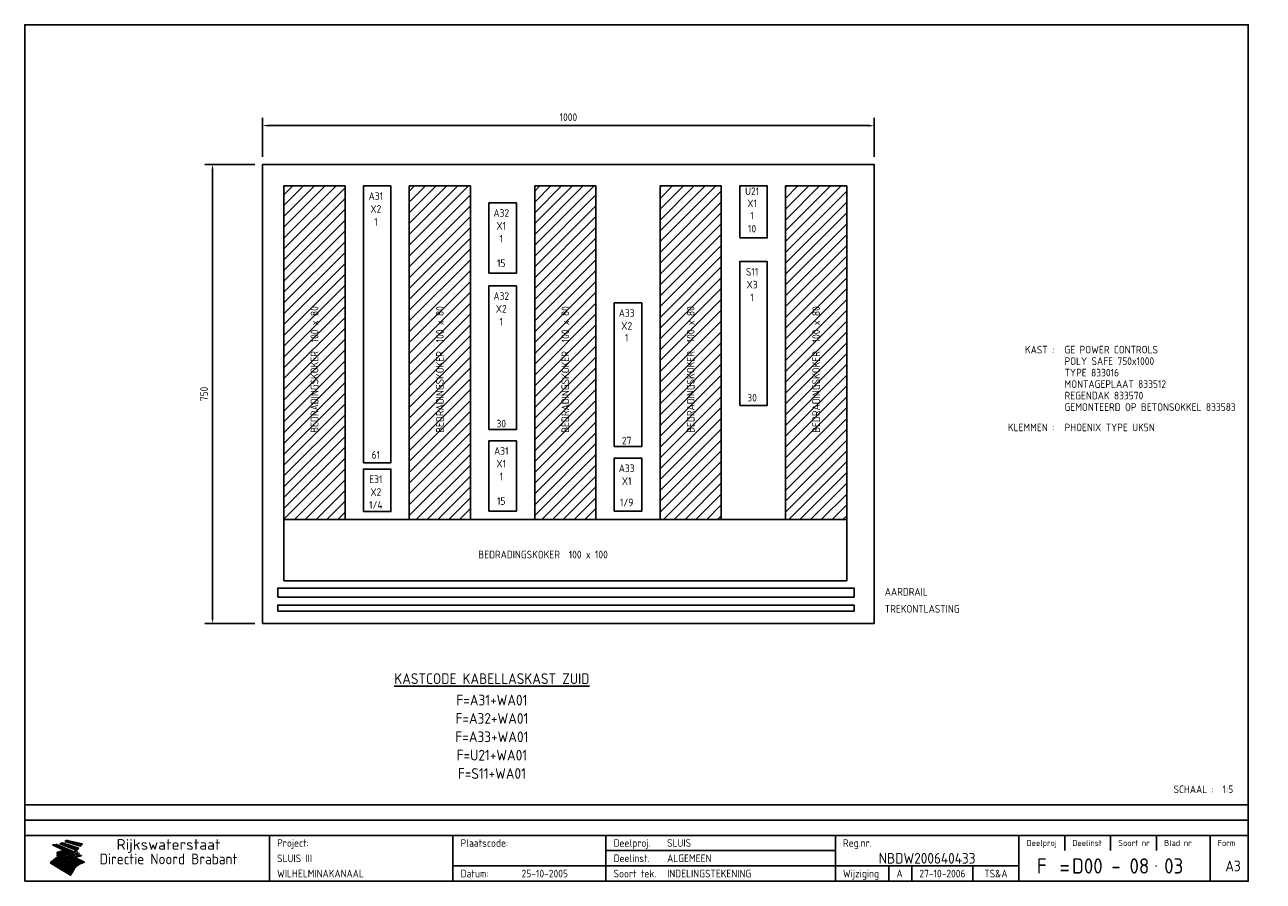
# Model space of a CAD drawing. Extents: x 50 to 2074, y 50 to 1450.
import ezdxf
from ezdxf.enums import TextEntityAlignment as Align

# ---------------------------------------------------------------- set-up
doc = ezdxf.new("R2010")
doc.units = 0
doc.header["$LTSCALE"] = 10
doc.header["$MEASUREMENT"] = 0
doc.layers.get('0').update_dxf_attribs({"linetype": 'CONTINUOUS'})
doc.layers.get('Defpoints').update_dxf_attribs({"linetype": 'CONTINUOUS'})
for name, color, linetype in [('0-25', 7, 'CONTINUOUS'), ('0-35', 2, 'CONTINUOUS'), ('0-50', 3, 'CONTINUOUS'), ('B-25', 7, 'CONTINUOUS'), ('B-35', 2, 'CONTINUOUS'), ('H-dim', 7, 'CONTINUOUS')]:
    doc.layers.add(name, color=color, linetype=linetype)
doc.styles.add('ISO', font='iso.shx')
doc.styles.get("Standard").update_dxf_attribs({"font": 'iso.shx'})
doc.dimstyles.get("Standard").update_dxf_attribs({"dimtxt": 0.18, "dimasz": 0.18, "dimexe": 0.18, "dimexo": 0.0625, "dimgap": 0.09, "dimtad": 0, "dimtih": 1, "dimtoh": 1, "dimdec": 4, "dimzin": 0, "dimdsep": 46, "dimtxsty": 'Standard', "dimcen": 0.09, "dimadec": 0, "dimazin": 0, "dimtfac": 1, "dimtdec": 4, "dimtofl": 0, "dimtmove": 0, "dimatfit": 3, "dimfxl": 0, "dimtolj": 1, "dimtzin": 0, "dimarcsym": 0})

# ---------------------------------------------------------------- blocks, each defined once
blk = doc.blocks.new('*D0')
at = {"layer": 'Defpoints', "color": 0}
for p in [(438.6, 1285.2), (438.6, 1221.5), (1438.6, 1221.5)]:
    blk.add_point(p, dxfattribs=at)
at = {"layer": 'H-dim'}
for p, q in [((438.6, 1234), (438.6, 1297.7)), ((1438.6, 1234), (1438.6, 1297.7)), ((1428.6, 1285.2), (448.6, 1285.2))]:
    blk.add_line(p, q, dxfattribs=at)
for points in [[(448.6, 1286.8), (448.6, 1283.5), (438.6, 1285.2)], [(1428.6, 1286.8), (1428.6, 1283.5), (1438.6, 1285.2)]]:
    blk.add_solid(points, dxfattribs=at)
at = {"layer": 'H-dim', "insert": (938.6, 1298.9), "char_height": 12.5, "attachment_point": 5, "style": 'ISO'}
blk.add_mtext('\\A1;1000', dxfattribs=at)
blk = doc.blocks.new('*D1')
at = {"layer": 'Defpoints', "color": 0}
for p in [(356.9, 1221.5), (438.6, 1221.5), (438.6, 471.5)]:
    blk.add_point(p, dxfattribs=at)
at = {"layer": 'H-dim'}
for p, q in [((426.1, 1221.5), (344.4, 1221.5)), ((356.9, 481.5), (356.9, 1211.5)), ((426.1, 471.5), (344.4, 471.5))]:
    blk.add_line(p, q, dxfattribs=at)
for points in [[(355.2, 1211.5), (358.6, 1211.5), (356.9, 1221.5)], [(355.2, 481.5), (358.6, 481.5), (356.9, 471.5)]]:
    blk.add_solid(points, dxfattribs=at)
at = {"layer": 'H-dim', "insert": (343.1, 846.5), "char_height": 12.5, "attachment_point": 5, "rotation": 90, "style": 'ISO'}
blk.add_mtext('\\A1;750', dxfattribs=at)
blk = doc.blocks.new('KADER-A3')
at = {"layer": '0-25'}
for p, q in [((410, 35), (10, 35)), ((410, 30), (10, 30)), ((350, 25), (350, 20)), ((365, 25), (365, 20)), ((380, 25), (380, 20)), ((200, 20), (275, 20)), ((150, 15), (335, 15)), ((292.5, 15), (292.5, 10)), ((300, 15), (300, 10)), ((320, 15), (320, 10))]:
    blk.add_line(p, q, dxfattribs=at)
at = {"layer": '0-25', "color": 7}
for p, q in [((19.1, 21.89), (25.12, 19)), ((19.1, 21.89), (25.12, 19)), ((19.17, 21.86), (20.7, 21.86)), ((19.29, 21.8), (20.83, 21.8)), ((19.4, 21.75), (20.96, 21.75)), ((19.52, 21.69), (21.09, 21.69)), ((19.64, 21.63), (21.22, 21.63)), ((19.74, 21.92), (20.56, 21.92)), ((19.75, 21.58), (21.36, 21.58)), ((19.87, 21.52), (21.49, 21.52)), ((19.99, 21.47), (21.62, 21.47)), ((20.11, 21.41), (21.75, 21.41)), ((20.22, 21.35), (21.88, 21.35)), ((20.25, 21.97), (20.43, 21.97)), ((20.34, 21.3), (22.02, 21.3)), ((20.38, 21.99), (26.02, 19.59)), ((20.38, 21.99), (26.02, 19.59)), ((20.46, 21.24), (22.15, 21.24)), ((20.57, 21.18), (22.28, 21.18)), ((20.69, 21.13), (22.41, 21.13)), ((20.81, 21.07), (22.55, 21.07)), ((20.92, 21.02), (22.68, 21.02)), ((21.04, 20.96), (22.81, 20.96)), ((21.16, 20.9), (22.94, 20.9)), ((21.27, 20.85), (23.07, 20.85)), ((21.39, 20.79), (23.21, 20.79)), ((21.47, 22.25), (26.83, 20.19)), ((21.47, 22.25), (26.83, 20.19)), ((21.49, 22.25), (23.07, 22.25)), ((21.51, 20.73), (23.34, 20.73)), ((21.6, 22.2), (23.25, 22.2)), ((21.63, 20.68), (23.47, 20.68)), ((21.65, 22.31), (22.89, 22.31)), ((21.74, 20.62), (23.6, 20.62)), ((21.75, 22.14), (23.42, 22.14)), ((21.8, 22.37), (22.71, 22.37)), ((21.86, 20.57), (23.73, 20.57)), ((21.9, 22.08), (23.6, 22.08)), ((21.94, 22.42), (22.53, 22.42)), ((21.98, 20.51), (23.87, 20.51)), ((22.04, 22.03), (23.78, 22.03)), ((22.06, 22.48), (22.36, 22.48)), ((22.09, 20.45), (24, 20.45)), ((22.18, 22.53), (27.65, 20.8)), ((22.18, 22.53), (27.65, 20.8)), ((22.19, 21.97), (23.96, 21.97)), ((22.21, 20.4), (24.13, 20.4)), ((22.33, 20.34), (24.26, 20.34)), ((22.34, 21.92), (24.13, 21.92)), ((22.44, 20.28), (24.4, 20.28)), ((22.48, 21.86), (24.31, 21.86)), ((22.63, 21.8), (24.49, 21.8)), ((22.78, 21.75), (24.67, 21.75)), ((22.92, 21.69), (24.85, 21.69)), ((23.07, 21.63), (25.02, 21.63)), ((23.14, 22.99), (28.22, 21.46)), ((23.14, 22.99), (28.22, 21.46)), ((23.15, 22.98), (25.33, 22.98)), ((23.22, 21.58), (25.2, 21.58)), ((23.23, 23.04), (25.09, 23.04)), ((23.32, 23.1), (24.84, 23.1)), ((23.34, 22.93), (25.57, 22.93)), ((23.36, 21.52), (25.38, 21.52)), ((23.4, 23.15), (24.6, 23.15)), ((23.49, 23.21), (24.36, 23.21)), ((23.51, 21.47), (25.56, 21.47)), ((23.52, 22.87), (25.81, 22.87)), ((23.57, 23.27), (24.12, 23.27)), ((23.64, 23.32), (23.87, 23.32)), ((23.66, 21.41), (25.74, 21.41)), ((23.7, 23.36), (28.82, 22.17)), ((23.7, 23.36), (28.82, 22.17)), ((23.71, 22.82), (26.06, 22.82)), ((23.8, 21.35), (25.91, 21.35)), ((23.9, 22.76), (26.3, 22.76)), ((23.95, 21.3), (26.09, 21.3)), ((24.09, 22.7), (26.54, 22.7)), ((24.09, 21.24), (26.27, 21.24)), ((24.24, 21.18), (26.45, 21.18)), ((24.27, 22.65), (26.78, 22.65)), ((24.39, 21.13), (26.62, 21.13)), ((24.46, 22.59), (27.03, 22.59)), ((24.53, 21.07), (26.8, 21.07)), ((24.65, 22.53), (27.27, 22.53)), ((24.68, 21.02), (26.98, 21.02)), ((24.83, 20.96), (27.16, 20.96)), ((24.84, 22.48), (27.51, 22.48)), ((24.97, 20.9), (27.34, 20.9)), ((25.02, 22.42), (27.75, 22.42)), ((25.12, 20.85), (27.51, 20.85)), ((25.21, 22.37), (28, 22.37)), ((25.27, 20.79), (27.63, 20.79)), ((25.4, 22.31), (28.24, 22.31)), ((25.41, 20.73), (27.57, 20.73)), ((25.56, 20.68), (27.51, 20.68)), ((25.58, 22.25), (28.48, 22.25)), ((25.71, 20.62), (27.44, 20.62)), ((25.77, 22.2), (28.72, 22.2)), ((25.85, 20.57), (27.37, 20.57)), ((25.96, 22.14), (28.79, 22.14)), ((26, 20.51), (27.29, 20.51)), ((26.15, 22.08), (28.75, 22.08)), ((26.15, 20.45), (27.22, 20.45)), ((26.29, 20.4), (27.14, 20.4)), ((26.33, 22.03), (28.71, 22.03)), ((26.44, 20.34), (27.06, 20.34)), ((26.52, 21.97), (28.66, 21.97)), ((26.59, 20.28), (26.97, 20.28)), ((26.71, 21.92), (28.62, 21.92)), ((26.9, 21.86), (28.57, 21.86)), ((27.08, 21.8), (28.52, 21.8)), ((27.27, 21.75), (28.48, 21.75)), ((27.46, 21.69), (28.43, 21.69)), ((27.65, 21.63), (28.38, 21.63)), ((27.83, 21.58), (28.33, 21.58)), ((28.02, 21.52), (28.28, 21.52)), ((28.21, 21.47), (28.22, 21.47)), ((20.58, 17.88), (18.3, 16)), ((20.58, 17.88), (18.3, 16)), ((18.59, 16.23), (22.38, 16.23)), ((18.65, 16.29), (22.58, 16.29)), ((18.72, 16.35), (22.75, 16.35)), ((18.79, 16.4), (22.91, 16.4)), ((18.86, 16.46), (20.6, 16.46)), ((18.93, 16.52), (20.6, 16.52)), ((18.99, 16.57), (20.6, 16.57)), ((19.06, 16.63), (20.6, 16.63)), ((19.13, 16.68), (20.6, 16.68)), ((19.2, 16.74), (20.6, 16.74)), ((19.27, 16.8), (20.6, 16.8)), ((19.33, 16.85), (21.07, 16.85)), ((19.4, 16.91), (21.55, 16.91)), ((19.47, 16.97), (21.88, 16.97)), ((19.54, 17.02), (22.13, 17.02)), ((19.61, 17.08), (22.34, 17.08)), ((19.67, 17.13), (20.6, 17.13)), ((19.74, 17.19), (20.6, 17.19)), ((19.81, 17.25), (20.6, 17.25)), ((19.88, 17.3), (20.6, 17.3)), ((19.95, 17.36), (20.6, 17.36)), ((20.01, 17.42), (20.6, 17.42)), ((20.08, 17.47), (20.93, 17.47)), ((20.15, 17.53), (21.26, 17.53)), ((20.22, 17.58), (21.51, 17.58)), ((20.29, 17.64), (21.72, 17.64)), ((20.35, 17.7), (21.9, 17.7)), ((20.42, 17.75), (22.07, 17.75)), ((20.49, 17.81), (22.22, 17.81)), ((20.56, 17.87), (22.36, 17.87)), ((20.6, 19.11), (20.58, 19.51)), ((20.6, 19.11), (20.58, 19.51)), ((20.58, 19.5), (22.09, 19.5)), ((20.58, 19.44), (21.95, 19.44)), ((20.59, 19.38), (21.79, 19.38)), ((20.59, 19.33), (21.62, 19.33)), ((20.59, 19.27), (21.42, 19.27)), ((20.6, 19.22), (21.2, 19.22)), ((20.6, 19.16), (20.93, 19.16)), ((20.6, 19.11), (20.69, 19.12)), ((20.6, 19.11), (20.69, 19.12)), ((20.6, 18.79), (20.77, 18.81)), ((20.6, 18.79), (20.77, 18.81)), ((20.6, 18.29), (20.6, 18.79)), ((20.6, 18.29), (20.6, 18.79)), ((20.6, 18.77), (22.46, 18.77)), ((20.6, 18.71), (22.33, 18.71)), ((20.6, 18.65), (22.19, 18.65)), ((20.6, 18.6), (22.04, 18.6)), ((20.6, 18.54), (21.87, 18.54)), ((20.6, 18.48), (21.68, 18.48)), ((20.6, 18.43), (21.46, 18.43)), ((20.6, 18.37), (21.21, 18.37)), ((20.6, 18.29), (20.88, 18.32)), ((20.6, 18.29), (20.88, 18.32)), ((20.6, 18.32), (20.87, 18.32)), ((20.6, 17.88), (20.86, 17.91)), ((20.6, 17.88), (20.86, 17.91)), ((20.6, 17.43), (20.97, 17.48)), ((20.6, 17.43), (20.97, 17.48)), ((20.6, 17.43), (20.6, 17.09)), ((20.6, 17.43), (20.6, 17.09)), ((20.6, 17.09), (21.26, 17.16)), ((20.6, 17.09), (21.26, 17.16)), ((20.6, 16.8), (21.37, 16.89)), ((20.6, 16.8), (21.37, 16.89)), ((20.6, 16.8), (20.6, 16.45)), ((20.6, 16.8), (20.6, 16.45)), ((20.6, 16.45), (21.56, 16.56)), ((20.6, 16.45), (21.56, 16.56)), ((20.7, 16.46), (23.06, 16.46)), ((20.9, 19.55), (22.23, 19.55)), ((20.9, 18.82), (22.59, 18.82)), ((20.98, 17.92), (22.5, 17.92)), ((21.02, 17.13), (22.53, 17.13)), ((21.19, 19.61), (22.35, 19.61)), ((21.2, 16.52), (23.2, 16.52)), ((21.32, 18.88), (22.71, 18.88)), ((21.32, 17.98), (22.62, 17.98)), ((21.42, 19.67), (22.47, 19.67)), ((21.47, 17.19), (22.7, 17.19)), ((21.59, 18.03), (22.74, 18.03)), ((21.61, 18.93), (22.82, 18.93)), ((21.62, 19.72), (22.59, 19.72)), ((21.72, 16.57), (23.32, 16.57)), ((21.77, 17.25), (22.85, 17.25)), ((21.8, 19.78), (22.69, 19.78)), ((21.8, 18.09), (22.85, 18.09)), ((21.84, 18.99), (22.92, 18.99)), ((21.96, 19.83), (22.79, 19.83)), ((21.99, 18.15), (22.95, 18.15)), ((22.01, 17.3), (22.99, 17.3)), ((22.03, 19.05), (23.03, 19.05)), ((22.1, 16.63), (23.44, 16.63)), ((22.11, 19.89), (22.89, 19.89)), ((22.16, 18.2), (23.05, 18.2)), ((22.21, 19.1), (23.12, 19.1)), ((22.21, 17.36), (23.12, 17.36)), ((22.24, 19.95), (22.99, 19.95)), ((22.31, 18.26), (23.15, 18.26)), ((22.36, 19.16), (23.22, 19.16)), ((22.37, 20), (23.08, 20)), ((22.38, 16.68), (23.56, 16.68)), ((22.39, 17.42), (23.24, 17.42)), ((22.45, 18.32), (23.24, 18.32)), ((22.49, 20.06), (23.04, 20.06)), ((22.51, 19.22), (23.3, 19.22)), ((22.56, 20.23), (24.53, 20.23)), ((22.56, 17.47), (23.36, 17.47)), ((22.59, 18.37), (23.33, 18.37)), ((22.6, 16.74), (23.66, 16.74)), ((22.61, 20.12), (22.93, 20.12)), ((22.64, 19.27), (23.39, 19.27)), ((22.68, 20.17), (24.66, 20.17)), ((22.71, 20.17), (22.82, 20.17)), ((22.71, 18.43), (23.42, 18.43)), ((22.71, 17.53), (23.47, 17.53)), ((23.11, 20.02), (22.77, 20.2)), ((23.11, 20.02), (22.77, 20.2)), ((22.77, 19.33), (23.47, 19.33)), ((22.79, 20.12), (24.79, 20.12)), ((22.79, 16.8), (23.77, 16.8)), ((22.83, 18.48), (23.5, 18.48)), ((22.84, 17.58), (23.57, 17.58)), ((22.89, 19.38), (23.55, 19.38)), ((22.91, 20.06), (24.92, 20.06)), ((22.94, 18.54), (23.58, 18.54)), ((22.96, 16.85), (23.86, 16.85)), ((22.97, 17.64), (23.67, 17.64)), ((23, 19.44), (23.63, 19.44)), ((23.03, 20), (25.06, 20)), ((23.04, 18.6), (23.66, 18.6)), ((23.1, 19.5), (23.72, 19.5)), ((23.1, 17.7), (23.77, 17.7)), ((23.12, 16.91), (23.96, 16.91)), ((23.14, 18.65), (23.74, 18.65)), ((23.15, 19.95), (25.19, 19.95)), ((23.21, 19.55), (23.8, 19.55)), ((23.21, 17.75), (23.86, 17.75)), ((23.24, 18.71), (23.82, 18.71)), ((23.26, 19.89), (25.32, 19.89)), ((23.26, 16.97), (24.05, 16.97)), ((23.3, 19.61), (23.88, 19.61)), ((23.32, 17.81), (23.95, 17.81)), ((23.33, 18.77), (23.91, 18.77)), ((23.38, 19.83), (25.45, 19.83)), ((23.39, 19.67), (23.81, 19.67)), ((23.39, 17.02), (24.14, 17.02)), ((23.42, 18.82), (23.99, 18.82)), ((23.42, 17.87), (24.03, 17.87)), ((23.45, 19.7), (23.58, 19.79)), ((23.45, 19.7), (23.58, 19.79)), ((23.48, 19.72), (23.7, 19.72)), ((23.5, 19.78), (25.58, 19.78)), ((23.51, 18.88), (24.07, 18.88)), ((23.52, 17.92), (24.11, 17.92)), ((23.52, 17.08), (24.22, 17.08)), ((23.54, 18.9), (24.3, 19.42)), ((23.54, 18.9), (24.3, 19.42)), ((23.56, 19.78), (23.59, 19.78)), ((23.56, 19.39), (23.9, 19.62)), ((23.56, 19.39), (23.9, 19.62)), ((23.58, 19.79), (23.9, 19.62)), ((23.58, 19.79), (23.9, 19.62)), ((23.59, 18.93), (24.15, 18.93)), ((23.61, 19.72), (25.72, 19.72)), ((23.62, 17.98), (24.2, 17.98)), ((23.63, 17.13), (24.3, 17.13)), ((23.65, 18.59), (24.62, 19.25)), ((23.65, 18.59), (24.62, 19.25)), ((23.67, 18.99), (24.23, 18.99)), ((23.71, 18.03), (24.28, 18.03)), ((23.73, 19.67), (25.85, 19.67)), ((23.75, 19.05), (24.32, 19.05)), ((23.75, 17.19), (24.38, 17.19)), ((23.77, 16.23), (29.47, 16.23)), ((23.79, 18.09), (24.36, 18.09)), ((23.83, 19.1), (24.4, 19.1)), ((23.85, 19.61), (25.98, 19.61)), ((23.85, 17.25), (24.46, 17.25)), ((23.88, 18.15), (24.44, 18.15)), ((23.89, 16.29), (29.36, 16.29)), ((23.92, 19.16), (24.48, 19.16)), ((23.94, 18.19), (25.23, 19.07)), ((23.94, 18.19), (25.23, 19.07)), ((23.95, 17.3), (24.55, 17.3)), ((23.96, 19.55), (25.96, 19.55)), ((23.96, 18.2), (24.53, 18.2)), ((24, 19.22), (24.56, 19.22)), ((24, 16.35), (29.24, 16.35)), ((24.04, 18.26), (24.61, 18.26)), ((24.05, 17.36), (24.63, 17.36)), ((24.06, 17.88), (25.34, 18.76)), ((24.06, 17.88), (25.34, 18.76)), ((24.08, 19.5), (25.88, 19.5)), ((24.08, 19.27), (24.58, 19.27)), ((24.11, 16.4), (29.13, 16.4)), ((24.13, 18.32), (24.69, 18.32)), ((24.14, 17.42), (24.71, 17.42)), ((24.16, 19.33), (24.47, 19.33)), ((24.2, 19.44), (25.79, 19.44)), ((24.21, 18.37), (24.77, 18.37)), ((24.21, 16.46), (29.02, 16.46)), ((24.23, 17.47), (24.79, 17.47)), ((24.24, 17.48), (25.52, 18.36)), ((24.24, 17.48), (25.52, 18.36)), ((24.25, 19.38), (24.36, 19.38)), ((24.29, 18.43), (24.85, 18.43)), ((24.3, 19.42), (24.62, 19.25)), ((24.3, 19.42), (24.62, 19.25)), ((24.31, 19.38), (25.71, 19.38)), ((24.31, 17.53), (24.87, 17.53)), ((24.31, 16.52), (28.91, 16.52)), ((24.35, 17.17), (25.64, 18.05)), ((24.35, 17.17), (25.64, 18.05)), ((24.37, 18.48), (24.94, 18.48)), ((24.39, 17.58), (24.96, 17.58)), ((24.4, 16.57), (28.79, 16.57)), ((24.43, 19.33), (25.62, 19.33)), ((24.45, 18.54), (25.02, 18.54)), ((24.47, 17.64), (25.04, 17.64)), ((24.49, 16.63), (28.68, 16.63)), ((24.54, 18.6), (25.1, 18.6)), ((24.55, 19.27), (25.54, 19.27)), ((24.56, 17.7), (25.12, 17.7)), ((24.57, 16.68), (28.57, 16.68)), ((24.62, 18.65), (25.18, 18.65)), ((24.63, 16.72), (25.91, 17.6)), ((24.63, 16.72), (25.91, 17.6)), ((24.64, 17.75), (25.2, 17.75)), ((24.66, 16.74), (28.45, 16.74)), ((24.67, 19.22), (25.45, 19.22)), ((24.7, 18.71), (25.27, 18.71)), ((24.72, 17.81), (25.29, 17.81)), ((24.74, 16.8), (28.34, 16.8)), ((24.78, 19.16), (25.37, 19.16)), ((24.78, 18.77), (25.34, 18.77)), ((24.8, 17.87), (25.37, 17.87)), ((24.82, 16.85), (28.23, 16.85)), ((24.87, 18.82), (25.4, 18.82)), ((24.89, 17.92), (25.45, 17.92)), ((24.9, 19.1), (25.28, 19.1)), ((24.9, 16.91), (28.11, 16.91)), ((24.95, 18.88), (25.45, 18.88)), ((24.97, 17.98), (25.53, 17.98)), ((24.99, 16.97), (28, 16.97)), ((25.02, 19.05), (25.2, 19.05)), ((25.03, 18.93), (25.51, 18.93)), ((25.05, 18.03), (25.61, 18.03)), ((25.07, 17.02), (27.89, 17.02)), ((25.11, 18.99), (25.57, 18.99)), ((26.02, 19.59), (25.12, 19)), ((26.02, 19.59), (25.12, 19)), ((25.13, 18.09), (25.68, 18.09)), ((25.15, 17.08), (27.77, 17.08)), ((25.19, 19.05), (25.63, 19.05)), ((25.21, 18.15), (25.75, 18.15)), ((25.23, 17.13), (27.66, 17.13)), ((25.26, 19.1), (25.7, 19.1)), ((25.3, 18.2), (25.82, 18.2)), ((25.31, 17.19), (27.55, 17.19)), ((25.33, 19.16), (25.77, 19.16)), ((25.38, 18.26), (25.89, 18.26)), ((25.39, 19.22), (25.85, 19.22)), ((25.4, 17.25), (27.43, 17.25)), ((25.46, 18.32), (25.97, 18.32)), ((25.47, 19.27), (25.93, 19.27)), ((25.48, 17.3), (27.32, 17.3)), ((25.54, 19.33), (26.03, 19.33)), ((25.54, 18.37), (26.06, 18.37)), ((25.56, 17.36), (27.21, 17.36)), ((25.62, 18.43), (26.14, 18.43)), ((25.63, 19.38), (26.13, 19.38)), ((25.64, 17.42), (27.1, 17.42)), ((25.7, 18.48), (26.24, 18.48)), ((25.72, 19.44), (26.24, 19.44)), ((25.73, 17.47), (26.98, 17.47)), ((25.79, 18.54), (26.34, 18.54)), ((25.81, 17.53), (26.87, 17.53)), ((25.82, 19.5), (26.36, 19.5)), ((25.89, 18.6), (26.46, 18.6)), ((25.89, 17.58), (26.76, 17.58)), ((25.93, 19.55), (26.53, 19.55)), ((25.96, 17.64), (26.64, 17.64)), ((25.99, 18.65), (26.58, 18.65)), ((26.04, 17.7), (26.59, 17.7)), ((26.06, 19.61), (26.85, 19.61)), ((26.1, 18.71), (26.72, 18.71)), ((26.12, 17.75), (26.67, 17.75)), ((26.2, 17.81), (26.76, 17.81)), ((26.21, 19.67), (27.23, 19.67)), ((26.23, 18.77), (26.89, 18.77)), ((26.29, 17.87), (26.86, 17.87)), ((26.37, 18.82), (27.09, 18.82)), ((26.39, 17.92), (26.97, 17.92)), ((26.44, 19.72), (27.18, 19.72)), ((26.49, 17.98), (27.09, 17.98)), ((26.53, 18.88), (27.34, 18.88)), ((26.56, 17.68), (29.54, 16.2)), ((26.56, 17.68), (29.54, 16.2)), ((26.6, 18.03), (27.22, 18.03)), ((26.72, 18.09), (27.38, 18.09)), ((26.73, 20.23), (26.89, 20.23)), ((26.73, 18.93), (27.66, 18.93)), ((26.85, 18.15), (27.56, 18.15)), ((26.99, 18.99), (27.9, 18.99)), ((27, 18.2), (27.8, 18.2)), ((27.13, 19.78), (27.25, 19.64)), ((27.13, 19.78), (27.25, 19.64)), ((27.18, 18.26), (28.13, 18.26)), ((27.26, 19.05), (27.84, 19.05)), ((27.39, 18.32), (28.47, 18.32)), ((27.7, 18.37), (28.49, 18.37)), ((27.78, 19.1), (27.93, 18.96)), ((27.78, 19.1), (27.93, 18.96)), ((28, 18.43), (28.44, 18.43)), ((28.29, 15.83), (29.54, 16.2)), ((28.29, 15.83), (29.54, 16.2)), ((28.39, 18.48), (28.54, 18.32)), ((28.39, 18.48), (28.54, 18.32)), ((29.54, 16.2), (29.45, 16.17)), ((29.54, 16.2), (29.45, 16.17)), ((24.94, 11.97), (18.3, 16)), ((24.94, 11.97), (18.3, 16)), ((18.31, 16.01), (20.96, 16.01)), ((18.38, 16.07), (21.46, 16.07)), ((18.38, 15.95), (20.6, 15.95)), ((18.45, 16.12), (21.88, 16.12)), ((18.47, 15.9), (20.6, 15.9)), ((18.52, 16.18), (22.15, 16.18)), ((18.57, 15.84), (20.6, 15.84)), ((18.66, 15.78), (20.6, 15.78)), ((18.75, 15.73), (20.6, 15.73)), ((18.85, 15.67), (20.6, 15.67)), ((18.94, 15.62), (20.6, 15.62)), ((19.03, 15.56), (27.83, 15.56)), ((19.12, 15.5), (27.75, 15.5)), ((19.22, 15.45), (27.66, 15.45)), ((19.31, 15.39), (27.58, 15.39)), ((19.4, 15.33), (27.5, 15.33)), ((19.49, 15.28), (27.43, 15.28)), ((19.59, 15.22), (27.36, 15.22)), ((19.68, 15.17), (27.29, 15.17)), ((19.77, 15.11), (27.22, 15.11)), ((19.86, 15.05), (27.15, 15.05)), ((19.96, 15), (27.09, 15)), ((20.05, 14.94), (27.02, 14.94)), ((20.14, 14.88), (26.96, 14.88)), ((20.24, 14.83), (26.9, 14.83)), ((20.33, 14.77), (26.84, 14.77)), ((20.42, 14.72), (26.79, 14.72)), ((20.51, 14.66), (26.73, 14.66)), ((20.6, 15.97), (21.67, 16.09)), ((20.6, 15.97), (21.67, 16.09)), ((20.6, 15.97), (20.6, 15.58)), ((20.6, 15.97), (20.6, 15.58)), ((20.6, 15.58), (21.95, 15.73)), ((20.6, 15.58), (21.95, 15.73)), ((20.61, 14.6), (26.68, 14.6)), ((20.7, 14.55), (26.62, 14.55)), ((20.79, 14.49), (26.57, 14.49)), ((20.88, 14.43), (26.52, 14.43)), ((20.94, 15.62), (27.92, 15.62)), ((20.98, 14.38), (26.47, 14.38)), ((21.07, 14.32), (26.42, 14.32)), ((21.16, 14.27), (26.38, 14.27)), ((21.25, 14.21), (26.33, 14.21)), ((21.35, 14.15), (26.29, 14.15)), ((21.44, 14.1), (26.24, 14.1)), ((21.45, 15.67), (28.01, 15.67)), ((21.53, 14.04), (26.2, 14.04)), ((21.63, 13.98), (26.16, 13.98)), ((21.72, 13.93), (26.12, 13.93)), ((21.81, 13.87), (26.08, 13.87)), ((21.9, 13.82), (26.04, 13.82)), ((21.96, 15.73), (28.11, 15.73)), ((22, 13.76), (26, 13.76)), ((22.09, 13.7), (25.96, 13.7)), ((22.18, 13.65), (25.93, 13.65)), ((22.27, 13.59), (25.89, 13.59)), ((22.34, 15.78), (28.21, 15.78)), ((22.37, 13.53), (25.86, 13.53)), ((22.46, 13.48), (25.82, 13.48)), ((22.55, 13.42), (25.79, 13.42)), ((22.62, 15.84), (28.33, 15.84)), ((22.65, 13.37), (25.76, 13.37)), ((22.74, 13.31), (25.73, 13.31)), ((22.83, 13.25), (25.69, 13.25)), ((22.84, 15.9), (28.52, 15.9)), ((22.92, 13.2), (25.66, 13.2)), ((23.02, 13.14), (25.63, 13.14)), ((23.04, 15.95), (28.71, 15.95)), ((23.11, 13.08), (25.59, 13.08)), ((23.2, 13.03), (25.56, 13.03)), ((23.21, 16.01), (28.9, 16.01)), ((23.29, 12.97), (25.53, 12.97)), ((23.37, 16.07), (29.08, 16.07)), ((23.39, 12.92), (25.5, 12.92)), ((23.48, 12.86), (25.46, 12.86)), ((23.51, 16.12), (29.27, 16.12)), ((23.57, 12.8), (25.43, 12.8)), ((29.41, 16.17), (23.65, 16.17)), ((23.66, 12.75), (25.4, 12.75)), ((23.76, 12.69), (25.36, 12.69)), ((23.85, 12.63), (25.33, 12.63)), ((23.94, 12.58), (25.3, 12.58)), ((24.04, 12.52), (25.26, 12.52)), ((24.13, 12.47), (25.23, 12.47)), ((24.22, 12.41), (25.2, 12.41)), ((24.31, 12.35), (25.17, 12.35)), ((24.41, 12.3), (25.13, 12.3)), ((24.5, 12.24), (25.1, 12.24)), ((24.59, 12.18), (25.07, 12.18)), ((24.94, 11.97), (25.81, 13.45)), ((24.94, 11.97), (25.81, 13.45)), ((29.46, 16.18), (29.47, 16.18)), ((24.68, 12.13), (25.03, 12.13)), ((24.78, 12.07), (25, 12.07)), ((24.87, 12.02), (24.97, 12.02))]:
    blk.add_line(p, q, dxfattribs=at)
for centre, radius, start, end in [((19.15, 29.7), 7.8, 269.6055, 279.0886), ((19.15, 29.7), 7.8, 269.6055, 279.0886), ((19.84, 27.26), 5.27, 288.0217, 296.3084), ((19.84, 27.26), 5.27, 288.0217, 296.3084), ((20.49, 27.56), 5.28, 300.0654, 307.393), ((20.49, 27.56), 5.28, 300.0654, 307.393), ((24.11, 24.7), 5.26, 301.1147, 312.2814), ((24.11, 24.7), 5.26, 301.1147, 312.2814), ((21.95, 27.32), 8.59, 316.9248, 323.1399), ((21.95, 27.32), 8.59, 316.9248, 323.1399), ((19.93, 25.38), 5.91, 276.3402, 298.7463), ((19.93, 25.38), 5.91, 276.3402, 298.7463), ((20.21, 23.78), 5.91, 273.6149, 304.3803), ((20.21, 23.78), 5.91, 273.6149, 304.3803), ((19.84, 25.09), 6.03, 278.129, 302.868), ((19.84, 25.09), 6.03, 278.129, 302.868), ((20.35, 24.56), 5.76, 274.164, 302.5474), ((20.35, 24.56), 5.76, 274.164, 302.5474), ((20.05, 24.28), 6.02, 277.9472, 305.7139), ((20.05, 24.28), 6.02, 277.9472, 305.7139), ((20.04, 23.49), 6.09, 278.8115, 306.4242), ((20.04, 23.49), 6.09, 278.8115, 306.4242), ((20.53, 23.07), 5.96, 277.0519, 304.973), ((20.53, 23.07), 5.96, 277.0519, 304.973), ((20.72, 22.76), 5.91, 276.3402, 304.3803), ((20.72, 22.76), 5.91, 276.3402, 304.3803), ((21.06, 22.34), 5.81, 274.9043, 303.1745), ((21.06, 22.34), 5.81, 274.9043, 303.1745), ((20.82, 22.06), 6.04, 278.1111, 305.8489), ((20.82, 22.06), 6.04, 278.1111, 305.8489), ((21.3, 21.6), 5.91, 276.3402, 304.3803), ((21.3, 21.6), 5.91, 276.3402, 304.3803), ((27.05, 17.17), 2.63, 107.4286, 133.7799), ((27.05, 17.17), 2.63, 107.4286, 133.7799), ((27.45, 16.91), 2.81, 110.4143, 138.7411), ((27.45, 16.91), 2.81, 110.4143, 138.7411), ((27.57, 15.64), 3.4, 98.1566, 126.9045), ((27.57, 15.64), 3.4, 98.1566, 126.9045), ((27.91, 15.54), 3.39, 100.5835, 132.088), ((27.91, 15.54), 3.39, 100.5835, 132.088), ((28.21, 14.74), 3.67, 95.7581, 128.7216), ((28.21, 14.74), 3.67, 95.7581, 128.7216), ((27.01, 16.84), 2.93, 87.7348, 104.8316), ((27.01, 16.84), 2.93, 87.7348, 104.8316), ((27.37, 15.71), 3.93, 91.7838, 103.2817), ((27.37, 15.71), 3.93, 91.7838, 103.2817), ((28.4, 15.05), 3.21, 96.3886, 125.0052), ((28.4, 15.05), 3.21, 96.3886, 125.0052), ((27.82, 16.31), 2.8, 90.634, 105.1984), ((27.82, 16.31), 2.8, 90.634, 105.1984), ((28.19, 15.04), 3.93, 93.8342, 103.2817), ((28.19, 15.04), 3.93, 93.8342, 103.2817), ((28.58, 15.69), 2.8, 93.8141, 105.1984), ((28.58, 15.69), 2.8, 93.8141, 105.1984), ((28.95, 14.41), 3.93, 96.0135, 103.2817), ((28.95, 14.41), 3.93, 96.0135, 103.2817), ((31.24, 10.26), 6.3, 117.9568, 149.6251), ((31.24, 10.26), 6.3, 117.9568, 149.6251)]:
    blk.add_arc(centre, radius, start, end, dxfattribs=at)
at = {"layer": '0-35'}
for p, q in [((90, 25), (90, 10)), ((150, 25), (150, 10)), ((200, 25), (200, 10)), ((275, 25), (275, 10)), ((335, 25), (335, 10)), ((397.5, 25), (397.5, 10))]:
    blk.add_line(p, q, dxfattribs=at)
at = {"layer": '0-50'}
for p, q in [((10, 25), (410, 25)), ((348.75, 15), (351.25, 15)), ((348.75, 13.5), (351.25, 13.5))]:
    blk.add_line(p, q, dxfattribs=at)
blk.add_lwpolyline([(10, 10), (410, 10), (410, 290), (10, 290)], close=True, dxfattribs=at)
at = {"layer": '0-50', "const_width": 0.25}
blk.add_lwpolyline([(379.75, 15, 1), (380, 15, 1)], format="xyb", close=True, dxfattribs=at)
at = {"layer": '0-25', "style": 'ISO'}
for s, height, p in [('Project:', 2.5, (92.5, 22.5)), ('Plaatscode:', 2.5, (152.5, 22.5)), ('Deelproj.', 2.5, (202.5, 22.5)), ('Reg.nr.', 2.5, (277.5, 22.5)), ('Deelproj', 2, (337.5, 22.5)), ('Deelinst', 2, (352.5, 22.5)), ('Soort nr', 2, (367.5, 22.5)), ('Blad nr', 2, (382.5, 22.5)), ('Form', 2, (400, 22.5)), ('Deelinst.', 2.5, (202.5, 17.5)), ('Datum:', 2.5, (152.5, 12.5)), ('Soort tek.', 2.5, (202.5, 12.5)), ('Wijziging', 2.5, (277.5, 12.5))]:
    blk.add_text(s, height=height, dxfattribs=at).set_placement(p, align=Align.MIDDLE_LEFT)
for tag, p in [('N', (220, 22.5)), ('B', (92.5, 17.5)), ('P', (220, 17.5)), ('C', (92.5, 12.5)), ('U', (220, 12.5)), ('REV', (295, 12.5))]:
    blk.add_attdef(tag, text='', height=2.5, dxfattribs=at).set_placement(p, align=Align.MIDDLE_LEFT)
for tag, p in [('W', (180, 12.5)), ('Z', (310, 12.5)), ('Y', (327.5, 12.5))]:
    blk.add_attdef(tag, text='', height=2.5, dxfattribs=at).set_placement(p, align=Align.MIDDLE)
at = {"layer": '0-35', "style": 'ISO', "width": 1.00614}
blk.add_text('Rijkswaterstaat', height=3.5, dxfattribs=at).set_placement((40, 20.28), (74, 20.28), align=Align.FIT)
at = {"layer": '0-35', "color": 2, "style": 'ISO', "width": 0.948867}
blk.add_text('Directie Noord Brabant', height=3.5, dxfattribs=at).set_placement((34.5, 15.53), (79.5, 15.53), align=Align.FIT)
at = {"layer": '0-35', "style": 'ISO'}
for tag, p in [('X', (178.5, 17.5)), ('FORM', (402.5, 15))]:
    blk.add_attdef(tag, text='', height=3.5, dxfattribs=at).set_placement(p, align=Align.MIDDLE_LEFT)
blk.add_attdef('RNR', text='', height=3.5, dxfattribs=at).set_placement((305, 17.5), align=Align.MIDDLE)
at = {"layer": '0-50', "style": 'ISO'}
for tag, p in [('M', (342.5, 15)), ('O', (365, 15))]:
    blk.add_attdef(tag, text='', height=5, dxfattribs=at).set_placement(p, align=Align.MIDDLE)
blk.add_attdef('Q', text='', height=5, dxfattribs=at).set_placement((382.5, 15), align=Align.MIDDLE_LEFT)

msp = doc.modelspace()

# ---------------------------------------------------------------- hatches: boundary and pattern name
h = msp.add_hatch()
h.set_pattern_fill('ANSI31', color=256, scale=100, style=0)
h.set_pattern_definition([(45, (-294.548, 15), (-8.83883, 8.83883), [])])
h.paths.add_polyline_path([(473.6, 641.3), (573.6, 641.3), (573.6, 1186.5), (473.6, 1186.5)])
h.paths.add_polyline_path([(533, 779.8), (533, 993.2), (514.2, 993.2), (514.2, 779.8)], flags=24)
h = msp.add_hatch()
h.set_pattern_fill('ANSI31', color=256, scale=100, style=0)
h.set_pattern_definition([(45, (-254.548, 15), (-8.83883, 8.83883), [])])
h.paths.add_polyline_path([(678.6, 641.3), (778.6, 641.3), (778.6, 1186.5), (678.6, 1186.5)])
h.paths.add_polyline_path([(738, 779.8), (738, 993.2), (719.2, 993.2), (719.2, 779.8)], flags=24)
h = msp.add_hatch()
h.set_pattern_fill('ANSI31', color=256, scale=100, style=0)
h.set_pattern_definition([(45, (-49.548, 15), (-8.83883, 8.83883), [])])
h.paths.add_polyline_path([(883.6, 641.3), (983.6, 641.3), (983.6, 1186.5), (883.6, 1186.5)])
h.paths.add_polyline_path([(943, 779.8), (943, 993.2), (924.2, 993.2), (924.2, 779.8)], flags=24)
h = msp.add_hatch()
h.set_pattern_fill('ANSI31', color=256, scale=100, style=0)
h.set_pattern_definition([(45, (-9.548, 15), (-8.838835, 8.838835), [])])
h.paths.add_polyline_path([(1088.6, 641.3), (1188.6, 641.3), (1188.6, 1186.5), (1088.6, 1186.5)])
h.paths.add_polyline_path([(1148, 779.8), (1148, 993.2), (1129.2, 993.2), (1129.2, 779.8)], flags=24)
h = msp.add_hatch()
h.set_pattern_fill('ANSI31', color=256, scale=100, style=0)
h.set_pattern_definition([(45, (195.452, 15), (-8.838835, 8.838835), [])])
h.paths.add_polyline_path([(1293.6, 641.3), (1393.6, 641.3), (1393.6, 1186.5), (1293.6, 1186.5)])
h.paths.add_polyline_path([(1353, 779.8), (1353, 993.2), (1334.2, 993.2), (1334.2, 779.8)], flags=24)

# ---------------------------------------------------------------- linework, layer by layer
for points in [[(463.6, 514.2), (1405.5, 514.2), (1405.5, 529.2), (463.6, 529.2)], [(463.6, 491.5), (1405.5, 491.5), (1405.5, 501.5), (463.6, 501.5)]]:
    msp.add_lwpolyline(points, close=True)
at = {"layer": '0-25'}
for points in [[(473.6, 641.3), (573.6, 641.3), (573.6, 1186.5), (473.6, 1186.5)], [(603.6, 734), (648.6, 734), (648.6, 1186.5), (603.6, 1186.5)], [(678.6, 641.3), (778.6, 641.3), (778.6, 1186.5), (678.6, 1186.5)], [(883.6, 641.3), (983.6, 641.3), (983.6, 1186.5), (883.6, 1186.5)], [(1088.6, 641.3), (1188.6, 641.3), (1188.6, 1186.5), (1088.6, 1186.5)], [(1218.6, 1101.5), (1263.6, 1101.5), (1263.6, 1186.5), (1218.6, 1186.5)], [(1293.6, 641.3), (1393.6, 641.3), (1393.6, 1186.5), (1293.6, 1186.5)], [(808.6, 1043.9), (853.6, 1043.9), (853.6, 1158.9), (808.6, 1158.9)], [(1218.6, 827.8), (1263.6, 827.8), (1263.6, 1062.8), (1218.6, 1062.8)], [(808.6, 788.2), (853.6, 788.2), (853.6, 1023.2), (808.6, 1023.2)], [(1013.6, 760.4), (1058.6, 760.4), (1058.6, 995.4), (1013.6, 995.4)], [(808.6, 655.1), (853.6, 655.1), (853.6, 770.1), (808.6, 770.1)], [(1013.6, 654.8), (1058.6, 654.8), (1058.6, 741.6), (1013.6, 741.6)], [(603.6, 654.3), (648.6, 654.3), (648.6, 723.7), (603.6, 723.7)], [(473.6, 541.3), (1393.6, 541.3), (1393.6, 641.3), (473.6, 641.3)]]:
    msp.add_lwpolyline(points, close=True, dxfattribs=at)
at = {"layer": '0-35'}
msp.add_lwpolyline([(438.6, 471.5), (1438.6, 471.5), (1438.6, 1221.5), (438.6, 1221.5)], close=True, dxfattribs=at)

# ---------------------------------------------------------------- block references
ref = msp.add_blockref('KADER-A3', (0, 0), dxfattribs=dict(xscale=5, yscale=5, zscale=5))
ref.add_attrib('B', 'SLUIS III', dxfattribs={"layer": '0-25', "height": 12.5, "style": 'ISO'}).set_placement((462.5, 87.5), align=Align.MIDDLE_LEFT)
ref.add_attrib('C', 'WILHELMINAKANAAL', dxfattribs={"layer": '0-25', "height": 12.5, "style": 'ISO'}).set_placement((462.5, 62.5), align=Align.MIDDLE_LEFT)
ref.add_attrib('N', 'SLUIS', dxfattribs={"layer": '0-25', "height": 12.5, "style": 'ISO'}).set_placement((1100, 112.5), align=Align.MIDDLE_LEFT)
ref.add_attrib('P', 'ALGEMEEN', dxfattribs={"layer": '0-25', "height": 12.5, "style": 'ISO'}).set_placement((1100, 87.5), align=Align.MIDDLE_LEFT)
ref.add_attrib('U', 'INDELINGSTEKENING', dxfattribs={"layer": '0-25', "height": 12.5, "style": 'ISO'}).set_placement((1100, 62.5), align=Align.MIDDLE_LEFT)
ref.add_attrib('M', 'F', dxfattribs={"layer": '0-50', "height": 25, "style": 'ISO'}).set_placement((1712.5, 75), align=Align.MIDDLE)
ref.add_attrib('O', 'D00 - 08', dxfattribs={"layer": '0-50', "height": 25, "style": 'ISO'}).set_placement((1825, 75), align=Align.MIDDLE)
ref.add_attrib('Q', '03', dxfattribs={"layer": '0-50', "height": 25, "style": 'ISO'}).set_placement((1912.5, 75), align=Align.MIDDLE_LEFT)
ref.add_attrib('RNR', 'NBDW200640433', dxfattribs={"layer": '0-35', "height": 17.5, "style": 'ISO'}).set_placement((1525, 87.5), align=Align.MIDDLE)
ref.add_attrib('W', '25-10-2005', dxfattribs={"layer": '0-25', "height": 12.5, "style": 'ISO'}).set_placement((900, 62.5), align=Align.MIDDLE)
ref.add_attrib('FORM', 'A3', dxfattribs={"layer": '0-35', "height": 17.5, "style": 'ISO'}).set_placement((2012.5, 75), align=Align.MIDDLE_LEFT)
ref.add_attrib('REV', 'A', dxfattribs={"layer": '0-25', "height": 12.5, "style": 'ISO'}).set_placement((1475, 62.5), align=Align.MIDDLE_LEFT)
ref.add_attrib('Z', '27-10-2006', dxfattribs={"layer": '0-25', "height": 12.5, "style": 'ISO'}).set_placement((1550, 62.5), align=Align.MIDDLE)
ref.add_attrib('Y', 'TS&A', dxfattribs={"layer": '0-25', "height": 12.5, "style": 'ISO'}).set_placement((1637.5, 62.5), align=Align.MIDDLE)

# ---------------------------------------------------------------- texts
at = {"layer": 'B-25'}
for s, p in [('A31', (623.9, 1169.9)), ('U21', (1238.9, 1177.9)), ('X2', (623.9, 1148.9)), ('X1', (1238.9, 1158.1)), ('1', (623.9, 1127.9)), ('A32', (828.9, 1142.3)), ('1', (1238.9, 1138.1)), ('X1', (828.9, 1121.3)), ('10', (1238.9, 1116.7)), ('1', (828.9, 1100.3)), ('15', (828.9, 1060.3)), ('S11', (1238.9, 1046.2)), ('A32', (828.9, 1006.6)), ('X3', (1238.9, 1025.2)), ('X2', (828.9, 985.6)), ('1', (1238.9, 1004.2)), ('A33', (1033.9, 978.8)), ('1', (828.9, 964.6)), ('X2', (1033.9, 957.8)), ('1', (1033.9, 938.4)), ('30', (1238.9, 840.4)), ('30', (828.9, 798)), ('27', (1033.9, 770.2)), ('61', (623.9, 746.9)), ('A31', (828.9, 753.5)), ('X1', (828.9, 732.5)), ('A33', (1033.9, 725)), ('E31', (623.9, 707.1)), ('1', (828.9, 711.5)), ('X1', (1033.9, 704)), ('X2', (623.9, 686.1)), ('1/4', (623.9, 665.1)), ('15', (828.9, 671.5)), ('1/9', (1033.9, 669.2)), ('BEDRADINGSKOKER  100 x 100', (897.2, 584))]:
    msp.add_text(s, height=12.5, dxfattribs=at).set_placement(p, align=Align.MIDDLE_CENTER)
for p in [(523.6, 886.5), (728.6, 886.5), (933.6, 886.5), (1138.6, 886.5), (1343.6, 886.5)]:
    msp.add_text('BEDRADINGSKOKER  100 x 80', height=12.5, rotation=90, dxfattribs=at).set_placement(p, align=Align.MIDDLE_CENTER)
for s, p in [('KAST :', (1732.9, 912.7)), ('KLEMMEN :', (1732.9, 785.6))]:
    msp.add_text(s, height=12.5, dxfattribs=at).set_placement(p, align=Align.RIGHT)
for s, p in [('GE POWER CONTROLS', (1749.6, 912.7)), ('POLY SAFE 750x1000', (1749.6, 893.9)), ('TYPE 833016', (1749.6, 875.1)), ('MONTAGEPLAAT 833512', (1749.6, 856.4)), ('REGENDAK 833570', (1749.6, 837.6)), ('GEMONTEERD OP BETONSOKKEL 833583', (1749.6, 818.8)), ('PHOENIX TYPE UK5N', (1749.6, 785.6)), ('AARDRAIL', (1455.8, 516.9)), ('TREKONTLASTING', (1455.8, 489)), ('SCHAAL :  1:5', (1927.9, 194))]:
    msp.add_text(s, height=12.5, dxfattribs=at).set_placement(p)
at = {"layer": 'B-35'}
for s, p in [('%%UKASTCODE KABELLASKAST ZUID', (813.6, 381.1)), ('F=A31+WA01', (813.6, 346.1)), ('F=A32+WA01', (813.6, 316.1)), ('F=A33+WA01', (813.6, 286.1)), ('F=U21+WA01', (813.6, 256.1)), ('F=S11+WA01', (813.6, 226.1))]:
    msp.add_text(s, height=17.5, dxfattribs=at).set_placement(p, align=Align.MIDDLE_CENTER)

# ---------------------------------------------------------------- dimensions: what is measured, and where the dimension line sits
at = {"layer": 'H-dim'}
dim = msp.add_linear_dim(base=(438.6, 1285.2), p1=(1438.6, 1221.5), p2=(438.6, 1221.5), dimstyle='Standard', override={"dimscale": 5, "dimtxt": 2.5, "dimasz": 2, "dimexe": 2.5, "dimexo": 2.5, "dimgap": 1.5, "dimtad": 1, "dimtih": 0, "dimtoh": 0, "dimdec": 0, "dimtxsty": 'ISO', "dimcen": -2.5, "dimclrd": 256, "dimclre": 256, "dimclrt": 256, "dimtfac": 0.75, "dimtdec": 0, "dimtix": 1, "dimtofl": 1, "dimtmove": 2, "dimtvp": 1.5, "dimlwd": 65535, "dimlwe": 65535}, dxfattribs=at)
dim.commit()
dim.dimension.update_dxf_attribs({"geometry": '*D0', "text_midpoint": (938.6, 1298.9)})
dim = msp.add_linear_dim(base=(356.9, 1221.5), p1=(438.6, 471.5), p2=(438.6, 1221.5), angle=90, dimstyle='Standard', override={"dimscale": 5, "dimtxt": 2.5, "dimasz": 2, "dimexe": 2.5, "dimexo": 2.5, "dimgap": 1.5, "dimtad": 1, "dimtih": 0, "dimtoh": 0, "dimdec": 0, "dimtxsty": 'ISO', "dimcen": -2.5, "dimclrd": 256, "dimclre": 256, "dimclrt": 256, "dimtfac": 0.75, "dimtdec": 0, "dimtix": 1, "dimtofl": 1, "dimtmove": 2, "dimtvp": 1.5, "dimlwd": 65535, "dimlwe": 65535}, dxfattribs=at)
dim.commit()
dim.dimension.update_dxf_attribs({"geometry": '*D1', "text_midpoint": (343.1, 846.5)})

doc.saveas('drawing.dxf')
